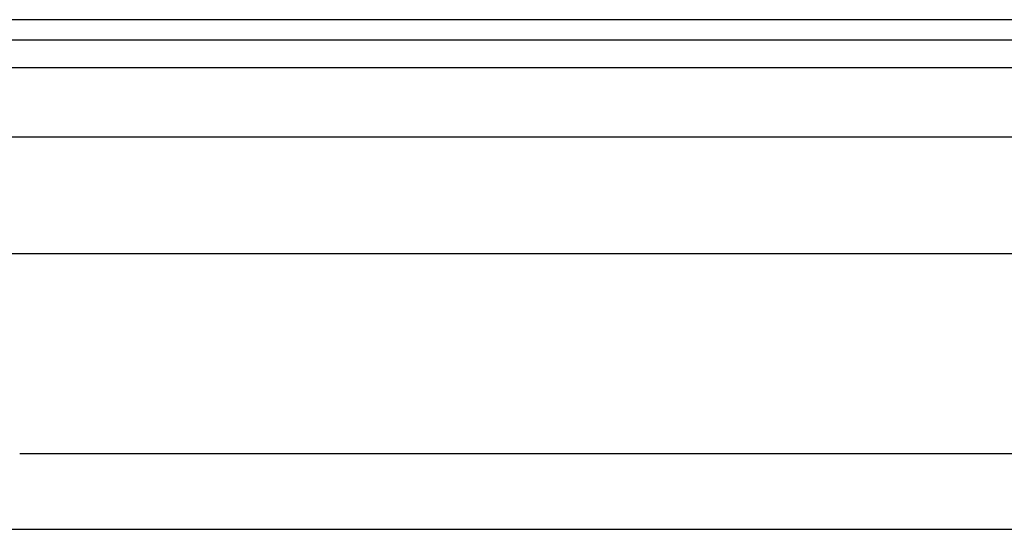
# Model space of a CAD drawing. Header units: inches. Extents: x 5 to 161, y 9 to 87.
# Tile 124 of 195: x 8.17 to 11.48, y 60.96 to 62.68. Entities that reach past the tile are written whole.
import ezdxf

# ---------------------------------------------------------------- set-up
doc = ezdxf.new("R2010")
doc.units = ezdxf.units.IN
doc.header["$MEASUREMENT"] = 0
doc.layers.add('Visible Edges(ANSI)', color=7, linetype='Continuous', lineweight=25)
doc.layers.add('Visible Tangent Edges(ANSI)', color=7, linetype='Continuous', lineweight=25)

msp = doc.modelspace()

# ---------------------------------------------------------------- linework, layer by layer
at = {"layer": 'Visible Edges(ANSI)'}
for p, q in [((34.4775, 62.6761), (4.8815, 62.6761)), ((4.8815, 62.6081), (34.4775, 62.6081)), ((5.5972, 62.2824), (33.7414, 62.2824)), ((33.7414, 61.8887), (5.5972, 61.8887)), ((8.1705, 61.2168), (11.7952, 61.2168)), ((8.0845, 60.9621), (11.8812, 60.9621))]:
    msp.add_line(p, q, dxfattribs=at)
at = {"layer": 'Visible Tangent Edges(ANSI)'}
msp.add_line((4.8815, 62.5151), (34.4775, 62.5151), dxfattribs=at)

doc.saveas('drawing.dxf')
